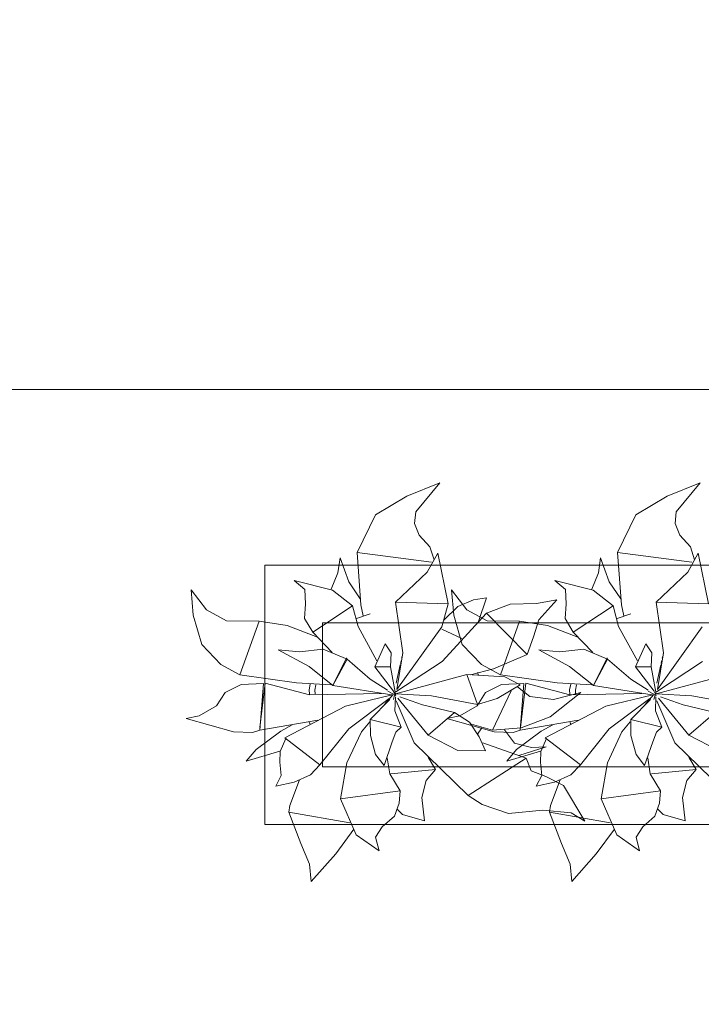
# Model space of a CAD drawing. Header units: millimetres. Extents: x -14761 to 157739, y -22400 to 107990.
# Tile 196 of 228: x 131837 to 133019, y 43933 to 45642. Entities that reach past the tile are written whole.
import ezdxf

# ---------------------------------------------------------------- set-up
doc = ezdxf.new("R2010")
doc.units = ezdxf.units.MM
doc.header["$MEASUREMENT"] = 0
doc.linetypes.add('Штриховая', pattern=[564.444447, 282.222223, -282.222223])
doc.linetypes.add('Штрихпунктирная', pattern=[670.277762, 352.777767, -176.388884, 0, -141.111112])
for name, color, linetype in [('Интерьер - Мебель', 7, 'Continuous'), ('Элемент Модели - Зона', 7, 'Continuous'), ('Элемент Модели - Оси', 7, 'Continuous')]:
    doc.layers.add(name, color=color, linetype=linetype)

msp = doc.modelspace()

# ---------------------------------------------------------------- linework, layer by layer
at = {"layer": 'Интерьер - Мебель', "color": 252, "linetype": 'Continuous', "lineweight": 5}
for p, q in [((132565.8, 44838.1), (132508.5, 44814.6)), ((132565.8, 44838.1), (132508.5, 44814.6)), ((132565.8, 44838.1), (132524.1, 44787.3)), ((132565.8, 44838.1), (132524.1, 44787.3)), ((133017.7, 44838.1), (132960.4, 44814.6)), ((133017.7, 44838.1), (132960.4, 44814.6)), ((133017.7, 44838.1), (132976, 44787.3)), ((133017.7, 44838.1), (132976, 44787.3)), ((132508.5, 44814.6), (132454.2, 44782.1)), ((132508.5, 44814.6), (132454.2, 44782.1)), ((132960.4, 44814.6), (132906.1, 44782.1)), ((132960.4, 44814.6), (132906.1, 44782.1)), ((132524.1, 44787.3), (132522, 44767.3)), ((132524.1, 44787.3), (132522, 44767.3)), ((132976, 44787.3), (132973.9, 44767.3)), ((132976, 44787.3), (132973.9, 44767.3)), ((132454.2, 44782.1), (132422.4, 44716.7)), ((132454.2, 44782.1), (132422.4, 44716.7)), ((132522, 44767.3), (132530.3, 44746.8)), ((132522, 44767.3), (132530.3, 44746.8)), ((132906.1, 44782.1), (132874.3, 44716.7)), ((132906.1, 44782.1), (132874.3, 44716.7)), ((132973.9, 44767.3), (132982.2, 44746.8)), ((132973.9, 44767.3), (132982.2, 44746.8)), ((132530.3, 44746.8), (132548.6, 44727)), ((132530.3, 44746.8), (132548.6, 44727)), ((132982.2, 44746.8), (133000.5, 44727)), ((132982.2, 44746.8), (133000.5, 44727)), ((132422.4, 44716.7), (132551.4, 44700.4)), ((132422.4, 44716.7), (132429.2, 44626.1)), ((132422.4, 44716.7), (132551.4, 44700.4)), ((132422.4, 44716.7), (132429.2, 44626.1)), ((132562.3, 44716), (132544, 44682.8)), ((132562.3, 44716), (132544, 44682.8)), ((132548.6, 44727), (132555.9, 44704.2)), ((132548.6, 44727), (132555.9, 44704.2)), ((132562.3, 44716), (132580.3, 44627.9)), ((132562.3, 44716), (132580.3, 44627.9)), ((132874.3, 44716.7), (133003.3, 44700.4)), ((132874.3, 44716.7), (132881.1, 44626.1)), ((132874.3, 44716.7), (133003.3, 44700.4)), ((132874.3, 44716.7), (132881.1, 44626.1)), ((133014.2, 44716), (132995.9, 44682.8)), ((133014.2, 44716), (132995.9, 44682.8)), ((133000.5, 44727), (133007.8, 44704.2)), ((133000.5, 44727), (133007.8, 44704.2)), ((133014.2, 44716), (133032.2, 44627.9)), ((133014.2, 44716), (133032.2, 44627.9)), ((132392.9, 44707.6), (132389.3, 44681.7)), ((132392.9, 44707.6), (132389.3, 44681.7)), ((132392.9, 44707.6), (132407.9, 44666.2)), ((132392.9, 44707.6), (132407.9, 44666.2)), ((132844.8, 44707.6), (132841.2, 44681.7)), ((132844.8, 44707.6), (132841.2, 44681.7)), ((132844.8, 44707.6), (132859.8, 44666.2)), ((132844.8, 44707.6), (132859.8, 44666.2)), ((132389.3, 44681.7), (132377.6, 44653.1)), ((132389.3, 44681.7), (132377.6, 44653.1)), ((132544, 44682.8), (132489.1, 44630.6)), ((132544, 44682.8), (132489.1, 44630.6)), ((132841.2, 44681.7), (132829.5, 44653.1)), ((132841.2, 44681.7), (132829.5, 44653.1)), ((132995.9, 44682.8), (132941.1, 44630.6)), ((132995.9, 44682.8), (132941.1, 44630.6)), ((132313.5, 44668.2), (132332.1, 44652.7)), ((132313.5, 44668.2), (132380.1, 44651.8)), ((132313.5, 44668.2), (132332.1, 44652.7)), ((132313.5, 44668.2), (132380.1, 44651.8)), ((132407.9, 44666.2), (132427.8, 44636.8)), ((132407.9, 44666.2), (132427.8, 44636.8)), ((132765.4, 44668.2), (132784, 44652.7)), ((132765.4, 44668.2), (132832, 44651.8)), ((132765.4, 44668.2), (132784, 44652.7)), ((132765.4, 44668.2), (132832, 44651.8)), ((132859.8, 44666.2), (132879.7, 44636.8)), ((132859.8, 44666.2), (132879.7, 44636.8)), ((132134.6, 44652.1), (132138.4, 44608.3)), ((132134.6, 44652.1), (132161.1, 44617.4)), ((132134.6, 44652.1), (132138.4, 44608.3)), ((132134.6, 44652.1), (132161.1, 44617.4)), ((132332.1, 44652.7), (132333.3, 44627.8)), ((132332.1, 44652.7), (132333.3, 44627.8)), ((132380.1, 44651.8), (132414.5, 44624.4)), ((132380.1, 44651.8), (132414.5, 44624.4)), ((132586.5, 44652.1), (132590.3, 44608.3)), ((132586.5, 44652.1), (132613, 44617.4)), ((132586.5, 44652.1), (132590.3, 44608.3)), ((132586.5, 44652.1), (132613, 44617.4)), ((132784, 44652.7), (132785.2, 44627.8)), ((132784, 44652.7), (132785.2, 44627.8)), ((132832, 44651.8), (132866.4, 44624.4)), ((132832, 44651.8), (132866.4, 44624.4)), ((132489.1, 44630.6), (132580.3, 44627.9)), ((132489.1, 44630.6), (132502, 44542.7)), ((132489.1, 44630.6), (132580.3, 44627.9)), ((132489.1, 44630.6), (132502, 44542.7)), ((132624.2, 44634.5), (132597.2, 44623.1)), ((132624.2, 44634.5), (132597.2, 44623.1)), ((132647, 44638), (132624.2, 44634.5)), ((132647, 44638), (132624.2, 44634.5)), ((132647, 44638), (132633.2, 44597)), ((132647, 44638), (132633.2, 44597)), ((132769, 44634.9), (132733.5, 44628.7)), ((132769, 44634.9), (132733.5, 44628.7)), ((132769, 44634.9), (132737.5, 44600.3)), ((132769, 44634.9), (132737.5, 44600.3)), ((132941.1, 44630.6), (133032.2, 44627.9)), ((132941.1, 44630.6), (132953.9, 44542.7)), ((132941.1, 44630.6), (133032.2, 44627.9)), ((132941.1, 44630.6), (132953.9, 44542.7)), ((132161.1, 44617.4), (132196.1, 44598.4)), ((132161.1, 44617.4), (132196.1, 44598.4)), ((132333.3, 44627.8), (132331.2, 44602.3)), ((132333.3, 44627.8), (132331.2, 44602.3)), ((132414.5, 44624.4), (132345.5, 44578.9)), ((132414.5, 44624.4), (132345.5, 44578.9)), ((132414.5, 44624.4), (132424.2, 44588.8)), ((132414.5, 44624.4), (132424.2, 44588.8)), ((132429.2, 44626.1), (132433.2, 44607.1)), ((132429.2, 44626.1), (132433.2, 44607.1)), ((132580.3, 44627.9), (132569.3, 44587.9)), ((132580.3, 44627.9), (132569.3, 44587.9)), ((132597.2, 44623.1), (132573, 44599.3)), ((132597.2, 44623.1), (132573, 44599.3)), ((132613, 44617.4), (132648, 44598.4)), ((132613, 44617.4), (132648, 44598.4)), ((132687.9, 44627.3), (132646.9, 44611.5)), ((132687.9, 44627.3), (132646.9, 44611.5)), ((132733.5, 44628.7), (132687.9, 44627.3)), ((132733.5, 44628.7), (132687.9, 44627.3)), ((132785.2, 44627.8), (132783.1, 44602.3)), ((132785.2, 44627.8), (132783.1, 44602.3)), ((132866.4, 44624.4), (132797.4, 44578.9)), ((132866.4, 44624.4), (132797.4, 44578.9)), ((132866.4, 44624.4), (132876.1, 44588.8)), ((132866.4, 44624.4), (132876.1, 44588.8)), ((132881.1, 44626.1), (132885.1, 44607.1)), ((132881.1, 44626.1), (132885.1, 44607.1)), ((132138.4, 44608.3), (132153.1, 44557.1)), ((132138.4, 44608.3), (132153.1, 44557.1)), ((132196.1, 44598.4), (132252.5, 44598)), ((132196.1, 44598.4), (132252.5, 44598)), ((132252.5, 44598), (132219.4, 44504.4)), ((132252.5, 44598), (132219.4, 44504.4)), ((132252.5, 44598), (132301, 44590.2)), ((132252.5, 44598), (132301, 44590.2)), ((132331.2, 44602.3), (132345.5, 44578.9)), ((132331.2, 44602.3), (132345.5, 44578.9)), ((132445.4, 44610.4), (132421.5, 44602.2)), ((132445.4, 44610.4), (132421.5, 44602.2)), ((132646.9, 44611.5), (132569.8, 44528)), ((132646.9, 44611.5), (132569.8, 44528)), ((132590.3, 44608.3), (132605, 44557.1)), ((132590.3, 44608.3), (132605, 44557.1)), ((132646.9, 44611.5), (132717.5, 44540.2)), ((132646.9, 44611.5), (132717.5, 44540.2)), ((132648, 44598.4), (132704.4, 44598)), ((132648, 44598.4), (132704.4, 44598)), ((132704.4, 44598), (132671.4, 44504.4)), ((132704.4, 44598), (132671.4, 44504.4)), ((132704.4, 44598), (132752.9, 44590.2)), ((132704.4, 44598), (132752.9, 44590.2)), ((132737.5, 44600.3), (132728.3, 44570.4)), ((132737.5, 44600.3), (132728.3, 44570.4)), ((132783.1, 44602.3), (132797.4, 44578.9)), ((132783.1, 44602.3), (132797.4, 44578.9)), ((132897.3, 44610.4), (132873.4, 44602.2)), ((132897.3, 44610.4), (132873.4, 44602.2)), ((132301, 44590.2), (132353.6, 44569.9)), ((132301, 44590.2), (132353.6, 44569.9)), ((132345.5, 44578.9), (132379.4, 44543.4)), ((132345.5, 44578.9), (132379.4, 44543.4)), ((132424.2, 44588.8), (132456.8, 44528.9)), ((132424.2, 44588.8), (132456.8, 44528.9)), ((132569.3, 44587.9), (132491.7, 44479.2)), ((132569.3, 44587.9), (132491.7, 44479.2)), ((132569.3, 44583.6), (132604, 44567.7)), ((132569.3, 44583.6), (132604, 44567.7)), ((132752.9, 44590.2), (132805.5, 44569.9)), ((132752.9, 44590.2), (132805.5, 44569.9)), ((132797.4, 44578.9), (132831.3, 44543.4)), ((132797.4, 44578.9), (132831.3, 44543.4)), ((132876.1, 44588.8), (132908.7, 44528.9)), ((132876.1, 44588.8), (132908.7, 44528.9)), ((133021.2, 44587.9), (132943.6, 44479.2)), ((133021.2, 44587.9), (132943.6, 44479.2)), ((132728.3, 44570.4), (132717.5, 44540.2)), ((132728.3, 44570.4), (132717.5, 44540.2)), ((132153.1, 44557.1), (132186.4, 44522.4)), ((132153.1, 44557.1), (132186.4, 44522.4)), ((132285.6, 44547.9), (132322.4, 44544.6)), ((132285.6, 44547.9), (132339.2, 44519)), ((132285.6, 44547.9), (132322.4, 44544.6)), ((132285.6, 44547.9), (132339.2, 44519)), ((132363.6, 44549.3), (132322.4, 44544.6)), ((132363.6, 44549.3), (132322.4, 44544.6)), ((132363.6, 44549.3), (132405, 44531.7)), ((132363.6, 44549.3), (132405, 44531.7)), ((132471.4, 44558.5), (132453.5, 44518.4)), ((132471.4, 44558.5), (132453.5, 44518.4)), ((132471.4, 44558.5), (132481.6, 44542.6)), ((132471.4, 44558.5), (132481.6, 44542.6)), ((132605, 44557.1), (132638.3, 44522.4)), ((132605, 44557.1), (132638.3, 44522.4)), ((132737.5, 44547.9), (132774.3, 44544.6)), ((132737.5, 44547.9), (132791.1, 44519)), ((132737.5, 44547.9), (132774.3, 44544.6)), ((132737.5, 44547.9), (132791.1, 44519)), ((132815.5, 44549.3), (132774.3, 44544.6)), ((132815.5, 44549.3), (132774.3, 44544.6)), ((132815.5, 44549.3), (132856.9, 44531.7)), ((132815.5, 44549.3), (132856.9, 44531.7)), ((132923.3, 44558.5), (132905.4, 44518.4)), ((132923.3, 44558.5), (132905.4, 44518.4)), ((132923.3, 44558.5), (132933.5, 44542.6)), ((132923.3, 44558.5), (132933.5, 44542.6)), ((132404.1, 44534.3), (132380.4, 44486)), ((132404.1, 44534.3), (132380.4, 44486)), ((132405, 44531.7), (132380.4, 44486)), ((132405, 44531.7), (132380.4, 44486)), ((132404.1, 44534.3), (132405, 44531.7)), ((132404.1, 44534.3), (132405, 44531.7)), ((132405, 44531.7), (132445.1, 44497.1)), ((132405, 44531.7), (132445.1, 44497.1)), ((132481.6, 44542.6), (132480.7, 44518.7)), ((132481.6, 44542.6), (132480.7, 44518.7)), ((132569.8, 44528), (132489.7, 44475.3)), ((132569.8, 44528), (132489.7, 44475.3)), ((132502, 44542.7), (132491.7, 44479.2)), ((132502, 44542.7), (132491.7, 44479.2)), ((132498.8, 44528.9), (132497.8, 44524.5)), ((132498.8, 44528.9), (132497.8, 44524.5)), ((132500.2, 44535.6), (132499.8, 44533.4)), ((132500.2, 44535.6), (132499.8, 44533.4)), ((132501.7, 44542.3), (132501.5, 44541.2)), ((132501.7, 44542.3), (132501.5, 44541.2)), ((132717.5, 44540.2), (132659.1, 44515.1)), ((132717.5, 44540.2), (132659.1, 44515.1)), ((132856, 44534.3), (132832.3, 44486)), ((132856, 44534.3), (132832.3, 44486)), ((132856.9, 44531.7), (132832.3, 44486)), ((132856.9, 44531.7), (132832.3, 44486)), ((132856, 44534.3), (132856.9, 44531.7)), ((132856, 44534.3), (132856.9, 44531.7)), ((132856.9, 44531.7), (132897, 44497.1)), ((132856.9, 44531.7), (132897, 44497.1)), ((132933.5, 44542.6), (132932.6, 44518.7)), ((132933.5, 44542.6), (132932.6, 44518.7)), ((133021.7, 44528), (132941.6, 44475.3)), ((133021.7, 44528), (132941.6, 44475.3)), ((132953.9, 44542.7), (132943.6, 44479.2)), ((132953.9, 44542.7), (132943.6, 44479.2)), ((132950.7, 44528.9), (132949.7, 44524.5)), ((132950.7, 44528.9), (132949.7, 44524.5)), ((132952.1, 44535.6), (132951.7, 44533.4)), ((132952.1, 44535.6), (132951.7, 44533.4)), ((132953.6, 44542.3), (132953.4, 44541.2)), ((132953.6, 44542.3), (132953.4, 44541.2)), ((132186.4, 44522.4), (132219.4, 44504.4)), ((132186.4, 44522.4), (132219.4, 44504.4)), ((132339.2, 44519), (132380.4, 44486)), ((132339.2, 44519), (132380.4, 44486)), ((132480.7, 44518.7), (132453.5, 44518.4)), ((132480.7, 44518.7), (132453.5, 44518.4)), ((132453.5, 44518.4), (132485.6, 44476.1)), ((132453.5, 44518.4), (132485.6, 44476.1)), ((132480.7, 44518.7), (132489, 44471.6)), ((132480.7, 44518.7), (132489, 44471.6)), ((132497.3, 44522.2), (132490.3, 44489.9)), ((132497.3, 44522.2), (132490.3, 44489.9)), ((132659.1, 44515.1), (132618.9, 44504.8)), ((132659.1, 44515.1), (132618.9, 44504.8)), ((132638.3, 44522.4), (132671.4, 44504.4)), ((132638.3, 44522.4), (132671.4, 44504.4)), ((132791.1, 44519), (132832.3, 44486)), ((132791.1, 44519), (132832.3, 44486)), ((132932.6, 44518.7), (132905.4, 44518.4)), ((132932.6, 44518.7), (132905.4, 44518.4)), ((132905.4, 44518.4), (132937.5, 44476.1)), ((132905.4, 44518.4), (132937.5, 44476.1)), ((132932.6, 44518.7), (132940.9, 44471.6)), ((132932.6, 44518.7), (132940.9, 44471.6)), ((132949.2, 44522.2), (132942.2, 44489.9)), ((132949.2, 44522.2), (132942.2, 44489.9)), ((132219.4, 44504.4), (132317.6, 44490.6)), ((132219.4, 44504.4), (132317.6, 44490.6)), ((132445.1, 44497.1), (132475.4, 44477.9)), ((132445.1, 44497.1), (132475.4, 44477.9)), ((132612.9, 44505.2), (132489, 44471.6)), ((132612.9, 44505.2), (132489, 44471.6)), ((132612.9, 44505.2), (132678.9, 44501.2)), ((132612.9, 44505.2), (132631.2, 44453.4)), ((132612.9, 44505.2), (132678.9, 44501.2)), ((132612.9, 44505.2), (132631.2, 44453.4)), ((132631.5, 44508.4), (132632.9, 44504.1)), ((132631.5, 44508.4), (132632.9, 44504.1)), ((132671.4, 44504.4), (132769.5, 44490.6)), ((132671.4, 44504.4), (132769.5, 44490.6)), ((132678.9, 44501.2), (132705.5, 44487.4)), ((132678.9, 44501.2), (132705.5, 44487.4)), ((132897, 44497.1), (132927.3, 44477.9)), ((132897, 44497.1), (132927.3, 44477.9)), ((133064.8, 44505.2), (132940.9, 44471.6)), ((133064.8, 44505.2), (132940.9, 44471.6)), ((132221.3, 44488.1), (132193.5, 44473.8)), ((132221.3, 44488.1), (132193.5, 44473.8)), ((132260, 44489.4), (132221.3, 44488.1)), ((132260, 44489.4), (132221.3, 44488.1)), ((132260, 44489.4), (132253.6, 44408.6)), ((132260, 44489.4), (132253.6, 44408.6)), ((132263.2, 44490.1), (132254.1, 44413)), ((132263.2, 44490.1), (132254.1, 44413)), ((132263.2, 44490.1), (132339.7, 44470.2)), ((132263.2, 44490.1), (132339.7, 44470.2)), ((132317.6, 44490.6), (132377.6, 44487.4)), ((132317.6, 44490.6), (132377.6, 44487.4)), ((132341.2, 44488.7), (132339.2, 44478.6)), ((132341.2, 44488.7), (132339.2, 44478.6)), ((132339.2, 44478.6), (132339.7, 44470.8)), ((132339.2, 44478.6), (132339.7, 44470.8)), ((132351.1, 44487.4), (132349.2, 44478.2)), ((132351.1, 44487.4), (132349.2, 44478.2)), ((132349.2, 44478.2), (132349.6, 44471.6)), ((132349.2, 44478.2), (132349.6, 44471.6)), ((132380.4, 44486), (132482.5, 44470.1)), ((132380.4, 44486), (132482.5, 44470.1)), ((132475.6, 44476.4), (132489.5, 44469)), ((132475.6, 44476.4), (132489.5, 44469)), ((132673.2, 44488.1), (132645.4, 44473.8)), ((132673.2, 44488.1), (132645.4, 44473.8)), ((132689.7, 44476.7), (132657.4, 44408.8)), ((132689.7, 44476.7), (132657.4, 44408.8)), ((132705.5, 44487.4), (132665.4, 44463.5)), ((132705.5, 44487.4), (132665.4, 44463.5)), ((132711.9, 44489.4), (132673.2, 44488.1)), ((132711.9, 44489.4), (132673.2, 44488.1)), ((132700.8, 44483.6), (132722.1, 44467.3)), ((132700.8, 44483.6), (132722.1, 44467.3)), ((132711.9, 44489.4), (132705.5, 44408.6)), ((132711.9, 44489.4), (132705.5, 44408.6)), ((132715.1, 44490.1), (132706, 44413)), ((132715.1, 44490.1), (132706, 44413)), ((132715.1, 44490.1), (132791.6, 44470.2)), ((132715.1, 44490.1), (132791.6, 44470.2)), ((132769.5, 44490.6), (132829.5, 44487.4)), ((132769.5, 44490.6), (132829.5, 44487.4)), ((132793.1, 44488.7), (132791.1, 44478.6)), ((132793.1, 44488.7), (132791.1, 44478.6)), ((132791.1, 44478.6), (132791.6, 44470.8)), ((132791.1, 44478.6), (132791.6, 44470.8)), ((132803, 44487.4), (132801.1, 44478.2)), ((132803, 44487.4), (132801.1, 44478.2)), ((132801.1, 44478.2), (132801.5, 44471.6)), ((132801.1, 44478.2), (132801.5, 44471.6)), ((132832.3, 44486), (132934.4, 44470.1)), ((132832.3, 44486), (132934.4, 44470.1)), ((132927.5, 44476.4), (132941.4, 44469)), ((132927.5, 44476.4), (132941.4, 44469)), ((132193.5, 44473.8), (132178.6, 44451)), ((132193.5, 44473.8), (132178.6, 44451)), ((132464.6, 44472.4), (132339.7, 44470.2)), ((132464.6, 44472.4), (132339.7, 44470.2)), ((132483.4, 44470.2), (132402.1, 44450.2)), ((132483.4, 44470.2), (132402.1, 44450.2)), ((132478.2, 44463.5), (132407.9, 44411)), ((132478.2, 44463.5), (132407.9, 44411)), ((132479.3, 44461.8), (132445.2, 44427.4)), ((132479.3, 44461.8), (132445.2, 44427.4)), ((132484.6, 44469.9), (132470.2, 44453)), ((132484.6, 44469.9), (132470.2, 44453)), ((132487.4, 44469.9), (132485.5, 44462)), ((132487.4, 44469.9), (132485.5, 44462)), ((132485.9, 44475.6), (132489.5, 44469)), ((132485.9, 44475.6), (132489.5, 44469)), ((132488.5, 44474.4), (132488, 44472.2)), ((132488.5, 44474.4), (132488, 44472.2)), ((132488.1, 44472.7), (132489, 44471.6)), ((132488.1, 44472.7), (132489, 44471.6)), ((132488.9, 44466.2), (132488.2, 44442.2)), ((132488.9, 44466.2), (132488.2, 44442.2)), ((132489, 44471.6), (132551.4, 44468.3)), ((132489, 44471.6), (132551.4, 44468.3)), ((132490.5, 44459.7), (132521.4, 44386.6)), ((132490.5, 44459.7), (132521.4, 44386.6)), ((132493.2, 44464.4), (132546, 44400.2)), ((132493.2, 44464.4), (132546, 44400.2)), ((132496.5, 44466.5), (132536, 44452.5)), ((132496.5, 44466.5), (132536, 44452.5)), ((132551.4, 44468.3), (132631.2, 44453.4)), ((132551.4, 44468.3), (132631.2, 44453.4)), ((132645.4, 44473.8), (132630.5, 44451)), ((132645.4, 44473.8), (132630.5, 44451)), ((132665.4, 44463.5), (132631.2, 44453.4)), ((132665.4, 44463.5), (132631.2, 44453.4)), ((132722.1, 44467.3), (132763, 44462.1)), ((132722.1, 44467.3), (132763, 44462.1)), ((132810.4, 44473.7), (132757.4, 44431.6)), ((132810.4, 44473.7), (132757.4, 44431.6)), ((132810.4, 44473.7), (132763, 44462.1)), ((132810.4, 44473.7), (132763, 44462.1)), ((132916.5, 44472.4), (132791.6, 44470.2)), ((132916.5, 44472.4), (132791.6, 44470.2)), ((132935.3, 44470.2), (132854, 44450.2)), ((132935.3, 44470.2), (132854, 44450.2)), ((132930.1, 44463.5), (132859.8, 44411)), ((132930.1, 44463.5), (132859.8, 44411)), ((132931.2, 44461.8), (132897.1, 44427.4)), ((132931.2, 44461.8), (132897.1, 44427.4)), ((132936.5, 44469.9), (132922.1, 44453)), ((132936.5, 44469.9), (132922.1, 44453)), ((132939.3, 44469.9), (132937.4, 44462)), ((132939.3, 44469.9), (132937.4, 44462)), ((132937.8, 44475.6), (132941.4, 44469)), ((132937.8, 44475.6), (132941.4, 44469)), ((132940.4, 44474.4), (132939.9, 44472.2)), ((132940.4, 44474.4), (132939.9, 44472.2)), ((132940.1, 44472.7), (132940.9, 44471.6)), ((132940.1, 44472.7), (132940.9, 44471.6)), ((132940.8, 44466.2), (132940.1, 44442.2)), ((132940.8, 44466.2), (132940.1, 44442.2)), ((132940.9, 44471.6), (133003.3, 44468.3)), ((132940.9, 44471.6), (133003.3, 44468.3)), ((132942.4, 44459.7), (132973.3, 44386.6)), ((132942.4, 44459.7), (132973.3, 44386.6)), ((132945.1, 44464.4), (132997.9, 44400.2)), ((132945.1, 44464.4), (132997.9, 44400.2)), ((132948.4, 44466.5), (132987.9, 44452.5)), ((132948.4, 44466.5), (132987.9, 44452.5)), ((133003.3, 44468.3), (133083.1, 44453.4)), ((133003.3, 44468.3), (133083.1, 44453.4)), ((132178.6, 44451), (132148.5, 44433.4)), ((132178.6, 44451), (132148.5, 44433.4)), ((132402.1, 44450.2), (132297, 44395.6)), ((132402.1, 44450.2), (132297, 44395.6)), ((132488.2, 44442.2), (132499, 44413.8)), ((132488.2, 44442.2), (132499, 44413.8)), ((132536, 44452.5), (132591.4, 44439.2)), ((132536, 44452.5), (132591.4, 44439.2)), ((132630.5, 44451), (132600.4, 44433.4)), ((132630.5, 44451), (132600.4, 44433.4)), ((132854, 44450.2), (132748.9, 44395.6)), ((132854, 44450.2), (132748.9, 44395.6)), ((132940.1, 44442.2), (132950.9, 44413.8)), ((132940.1, 44442.2), (132950.9, 44413.8)), ((132987.9, 44452.5), (133043.3, 44439.2)), ((132987.9, 44452.5), (133043.3, 44439.2)), ((132148.5, 44433.4), (132126.2, 44428.6)), ((132148.5, 44433.4), (132126.2, 44428.6)), ((132126.2, 44428.6), (132208.4, 44405.9)), ((132126.2, 44428.6), (132208.4, 44405.9)), ((132354.2, 44426.1), (132253.6, 44408.6)), ((132354.2, 44426.1), (132253.6, 44408.6)), ((132445.2, 44427.4), (132499, 44413.8)), ((132445.2, 44427.4), (132445.6, 44399.6)), ((132445.2, 44427.4), (132499, 44413.8)), ((132445.2, 44427.4), (132445.6, 44399.6)), ((132591.4, 44439.2), (132546, 44400.2)), ((132591.4, 44439.2), (132546, 44400.2)), ((132600.4, 44433.4), (132578.1, 44428.6)), ((132600.4, 44433.4), (132578.1, 44428.6)), ((132578.1, 44428.6), (132660.3, 44405.9)), ((132578.1, 44428.6), (132660.3, 44405.9)), ((132591.4, 44439.2), (132617.2, 44422.5)), ((132591.4, 44439.2), (132617.2, 44422.5)), ((132806.1, 44426.1), (132705.5, 44408.6)), ((132806.1, 44426.1), (132705.5, 44408.6)), ((132757.4, 44431.6), (132707.3, 44412.5)), ((132757.4, 44431.6), (132707.3, 44412.5)), ((132897.1, 44427.4), (132950.9, 44413.8)), ((132897.1, 44427.4), (132897.5, 44399.6)), ((132897.1, 44427.4), (132950.9, 44413.8)), ((132897.1, 44427.4), (132897.5, 44399.6)), ((133043.3, 44439.2), (132997.9, 44400.2)), ((133043.3, 44439.2), (132997.9, 44400.2)), ((132253.6, 44408.6), (132241.2, 44404.5)), ((132253.6, 44408.6), (132241.2, 44404.5)), ((132310, 44418), (132290, 44406.6)), ((132310, 44418), (132290, 44406.6)), ((132339.5, 44421.7), (132340.9, 44419.5)), ((132339.5, 44421.7), (132340.9, 44419.5)), ((132407.9, 44411), (132358, 44348.7)), ((132407.9, 44411), (132358, 44348.7)), ((132444.4, 44422.9), (132429.9, 44406)), ((132444.4, 44422.9), (132429.9, 44406)), ((132499, 44413.8), (132489.9, 44404.9)), ((132499, 44413.8), (132489.9, 44404.9)), ((132617.2, 44422.5), (132634, 44396.8)), ((132617.2, 44422.5), (132634, 44396.8)), ((132620.8, 44419), (132657.4, 44408.8)), ((132620.8, 44419), (132657.4, 44408.8)), ((132639.1, 44412.8), (132631.3, 44401.7)), ((132639.1, 44412.8), (132631.3, 44401.7)), ((132707.3, 44412.5), (132657.4, 44408.8)), ((132707.3, 44412.5), (132657.4, 44408.8)), ((132677.9, 44409.2), (132695.3, 44386.2)), ((132677.9, 44409.2), (132695.3, 44386.2)), ((132705.5, 44408.6), (132693.2, 44404.5)), ((132705.5, 44408.6), (132693.2, 44404.5)), ((132761.9, 44418), (132741.9, 44406.6)), ((132761.9, 44418), (132741.9, 44406.6)), ((132791.4, 44421.7), (132792.9, 44419.5)), ((132791.4, 44421.7), (132792.9, 44419.5)), ((132859.8, 44411), (132809.9, 44348.7)), ((132859.8, 44411), (132809.9, 44348.7)), ((132896.3, 44422.9), (132881.8, 44406)), ((132896.3, 44422.9), (132881.8, 44406)), ((132950.9, 44413.8), (132941.8, 44404.9)), ((132950.9, 44413.8), (132941.8, 44404.9)), ((132208.4, 44405.9), (132241.2, 44404.5)), ((132208.4, 44405.9), (132241.2, 44404.5)), ((132290, 44406.6), (132247.3, 44375.1)), ((132290, 44406.6), (132247.3, 44375.1)), ((132299, 44394), (132289.3, 44371.6)), ((132299, 44394), (132289.3, 44371.6)), ((132297, 44395.6), (132358, 44348.7)), ((132297, 44395.6), (132358, 44348.7)), ((132429.9, 44406), (132404.7, 44351.8)), ((132429.9, 44406), (132404.7, 44351.8)), ((132445.6, 44399.6), (132454.3, 44366.1)), ((132445.6, 44399.6), (132454.3, 44366.1)), ((132489.9, 44404.9), (132483.4, 44388.2)), ((132489.9, 44404.9), (132483.4, 44388.2)), ((132546, 44400.2), (132597.1, 44373.5)), ((132546, 44400.2), (132597.1, 44373.5)), ((132634, 44396.8), (132645.1, 44372.7)), ((132634, 44396.8), (132645.1, 44372.7)), ((132660.3, 44405.9), (132693.2, 44404.5)), ((132660.3, 44405.9), (132693.2, 44404.5)), ((132741.9, 44406.6), (132699.2, 44375.1)), ((132741.9, 44406.6), (132699.2, 44375.1)), ((132750.9, 44394), (132741.2, 44371.6)), ((132750.9, 44394), (132741.2, 44371.6)), ((132748.9, 44395.6), (132809.9, 44348.7)), ((132748.9, 44395.6), (132809.9, 44348.7)), ((132881.8, 44406), (132856.6, 44351.8)), ((132881.8, 44406), (132856.6, 44351.8)), ((132897.5, 44399.6), (132906.2, 44366.1)), ((132897.5, 44399.6), (132906.2, 44366.1)), ((132941.8, 44404.9), (132935.3, 44388.2)), ((132941.8, 44404.9), (132935.3, 44388.2)), ((132997.9, 44400.2), (133049, 44373.5)), ((132997.9, 44400.2), (133049, 44373.5)), ((132247.3, 44375.1), (132230, 44354.7)), ((132247.3, 44375.1), (132230, 44354.7)), ((132483.4, 44388.2), (132469.2, 44347.5)), ((132483.4, 44388.2), (132469.2, 44347.5)), ((132521.4, 44386.6), (132615.4, 44295.2)), ((132521.4, 44386.6), (132615.4, 44295.2)), ((132597.1, 44373.5), (132645.1, 44372.7)), ((132597.1, 44373.5), (132645.1, 44372.7)), ((132640.7, 44386.8), (132715.7, 44359.9)), ((132640.7, 44386.8), (132715.7, 44359.9)), ((132699.2, 44375.1), (132681.9, 44354.7)), ((132699.2, 44375.1), (132681.9, 44354.7)), ((132695.3, 44386.2), (132725, 44378.7)), ((132695.3, 44386.2), (132725, 44378.7)), ((132750.2, 44379.9), (132703, 44364.9)), ((132750.2, 44379.9), (132703, 44364.9)), ((132750.2, 44379.9), (132725, 44378.7)), ((132750.2, 44379.9), (132725, 44378.7)), ((132935.3, 44388.2), (132921.1, 44347.5)), ((132935.3, 44388.2), (132921.1, 44347.5)), ((132973.3, 44386.6), (133067.3, 44295.2)), ((132973.3, 44386.6), (133067.3, 44295.2)), ((132288.6, 44372.2), (132230, 44354.7)), ((132288.6, 44372.2), (132230, 44354.7)), ((132289.3, 44371.6), (132288.4, 44353.3)), ((132289.3, 44371.6), (132288.4, 44353.3)), ((132454.3, 44366.1), (132469.2, 44347.5)), ((132454.3, 44366.1), (132469.2, 44347.5)), ((132474.7, 44360.4), (132479, 44332.8)), ((132474.7, 44360.4), (132479, 44332.8)), ((132545.8, 44361.5), (132558.4, 44340.1)), ((132545.8, 44361.5), (132558.4, 44340.1)), ((132549.4, 44359.7), (132546.6, 44358.9)), ((132549.4, 44359.7), (132546.6, 44358.9)), ((132715.7, 44359.9), (132615.4, 44295.2)), ((132715.7, 44359.9), (132615.4, 44295.2)), ((132740.5, 44372.2), (132681.9, 44354.7)), ((132740.5, 44372.2), (132681.9, 44354.7)), ((132715.7, 44359.9), (132724.4, 44338.1)), ((132715.7, 44359.9), (132724.4, 44338.1)), ((132741.2, 44371.6), (132740.3, 44353.3)), ((132741.2, 44371.6), (132740.3, 44353.3)), ((132906.2, 44366.1), (132921.1, 44347.5)), ((132906.2, 44366.1), (132921.1, 44347.5)), ((132926.6, 44360.4), (132930.9, 44332.8)), ((132926.6, 44360.4), (132930.9, 44332.8)), ((132997.7, 44361.5), (133010.3, 44340.1)), ((132997.7, 44361.5), (133010.3, 44340.1)), ((133001.3, 44359.7), (132998.5, 44358.9)), ((133001.3, 44359.7), (132998.5, 44358.9)), ((132288.4, 44353.3), (132290.7, 44330.1)), ((132288.4, 44353.3), (132290.7, 44330.1)), ((132358, 44348.7), (132341.4, 44331.2)), ((132358, 44348.7), (132341.4, 44331.2)), ((132404.7, 44351.8), (132394, 44289.5)), ((132404.7, 44351.8), (132394, 44289.5)), ((132558.4, 44340.1), (132481.2, 44332.9)), ((132558.4, 44340.1), (132481.2, 44332.9)), ((132558.4, 44340.1), (132542.3, 44321.3)), ((132558.4, 44340.1), (132542.3, 44321.3)), ((132740.3, 44353.3), (132742.6, 44330.1)), ((132740.3, 44353.3), (132742.6, 44330.1)), ((132809.9, 44348.7), (132793.3, 44331.2)), ((132809.9, 44348.7), (132793.3, 44331.2)), ((132856.6, 44351.8), (132845.9, 44289.5)), ((132856.6, 44351.8), (132845.9, 44289.5)), ((133010.3, 44340.1), (132933.1, 44332.9)), ((133010.3, 44340.1), (132933.1, 44332.9)), ((133010.3, 44340.1), (132994.2, 44321.3)), ((133010.3, 44340.1), (132994.2, 44321.3)), ((132290.7, 44330.1), (132281.3, 44311.3)), ((132290.7, 44330.1), (132281.3, 44311.3)), ((132322.8, 44322.4), (132305.8, 44277.6)), ((132322.8, 44322.4), (132305.8, 44277.6)), ((132341.4, 44331.2), (132313.2, 44318.2)), ((132341.4, 44331.2), (132313.2, 44318.2)), ((132479, 44332.8), (132497, 44303.2)), ((132479, 44332.8), (132497, 44303.2)), ((132724.4, 44338.1), (132749.7, 44328.2)), ((132724.4, 44338.1), (132749.7, 44328.2)), ((132742.6, 44330.1), (132733.2, 44311.3)), ((132742.6, 44330.1), (132733.2, 44311.3)), ((132749.7, 44328.2), (132780.3, 44312.5)), ((132749.7, 44328.2), (132780.3, 44312.5)), ((132774.7, 44322.4), (132757.7, 44277.6)), ((132774.7, 44322.4), (132757.7, 44277.6)), ((132793.3, 44331.2), (132765.1, 44318.2)), ((132793.3, 44331.2), (132765.1, 44318.2)), ((132930.9, 44332.8), (132948.9, 44303.2)), ((132930.9, 44332.8), (132948.9, 44303.2)), ((132313.2, 44318.2), (132281.3, 44311.3)), ((132313.2, 44318.2), (132281.3, 44311.3)), ((132542.3, 44321.3), (132534.7, 44291.8)), ((132542.3, 44321.3), (132534.7, 44291.8)), ((132765.1, 44318.2), (132733.2, 44311.3)), ((132765.1, 44318.2), (132733.2, 44311.3)), ((132780.3, 44312.5), (132817.2, 44250.7)), ((132780.3, 44312.5), (132817.2, 44250.7)), ((132994.2, 44321.3), (132986.6, 44291.8)), ((132994.2, 44321.3), (132986.6, 44291.8)), ((132497, 44303.2), (132394, 44289.5)), ((132497, 44303.2), (132394, 44289.5)), ((132394, 44289.5), (132420.9, 44227)), ((132394, 44289.5), (132420.9, 44227)), ((132497, 44303.2), (132495.3, 44282)), ((132497, 44303.2), (132495.3, 44282)), ((132534.7, 44291.8), (132539.3, 44251)), ((132534.7, 44291.8), (132539.3, 44251)), ((132615.4, 44295.2), (132639.2, 44279.4)), ((132615.4, 44295.2), (132639.2, 44279.4)), ((132948.9, 44303.2), (132845.9, 44289.5)), ((132948.9, 44303.2), (132845.9, 44289.5)), ((132845.9, 44289.5), (132872.8, 44227)), ((132845.9, 44289.5), (132872.8, 44227)), ((132948.9, 44303.2), (132947.2, 44282)), ((132948.9, 44303.2), (132947.2, 44282)), ((132986.6, 44291.8), (132991.2, 44251)), ((132986.6, 44291.8), (132991.2, 44251)), ((132305.8, 44277.6), (132304.4, 44266.1)), ((132305.8, 44277.6), (132304.4, 44266.1)), ((132495.3, 44282), (132487.2, 44259.3)), ((132495.3, 44282), (132487.2, 44259.3)), ((132491.3, 44272.3), (132501.5, 44262.4)), ((132491.3, 44272.3), (132501.5, 44262.4)), ((132639.2, 44279.4), (132685, 44264.1)), ((132639.2, 44279.4), (132685, 44264.1)), ((132757.7, 44277.6), (132756.3, 44266.1)), ((132757.7, 44277.6), (132756.3, 44266.1)), ((132947.2, 44282), (132939.1, 44259.3)), ((132947.2, 44282), (132939.1, 44259.3)), ((132943.2, 44272.3), (132953.4, 44262.4)), ((132943.2, 44272.3), (132953.4, 44262.4)), ((132304.4, 44266.1), (132409.7, 44248)), ((132304.4, 44266.1), (132325.1, 44212)), ((132304.4, 44266.1), (132409.7, 44248)), ((132304.4, 44266.1), (132325.1, 44212)), ((132487.2, 44259.3), (132465.9, 44240.8)), ((132487.2, 44259.3), (132465.9, 44240.8)), ((132501.5, 44262.4), (132539.3, 44251)), ((132501.5, 44262.4), (132539.3, 44251)), ((132744.5, 44269.9), (132685, 44264.1)), ((132744.5, 44269.9), (132685, 44264.1)), ((132744.5, 44269.9), (132793.8, 44265.2)), ((132744.5, 44269.9), (132793.8, 44265.2)), ((132756.3, 44266.1), (132861.6, 44248)), ((132756.3, 44266.1), (132777, 44212)), ((132756.3, 44266.1), (132861.6, 44248)), ((132756.3, 44266.1), (132777, 44212)), ((132793.8, 44265.2), (132817.2, 44250.7)), ((132793.8, 44265.2), (132817.2, 44250.7)), ((132939.1, 44259.3), (132917.8, 44240.8)), ((132939.1, 44259.3), (132917.8, 44240.8)), ((132953.4, 44262.4), (132991.2, 44251)), ((132953.4, 44262.4), (132991.2, 44251)), ((132465.9, 44240.8), (132454.5, 44223)), ((132465.9, 44240.8), (132454.5, 44223)), ((132917.8, 44240.8), (132906.4, 44223)), ((132917.8, 44240.8), (132906.4, 44223)), ((132416.7, 44236.6), (132385.4, 44194.2)), ((132416.7, 44236.6), (132385.4, 44194.2)), ((132420.9, 44227), (132460.5, 44199.2)), ((132420.9, 44227), (132460.5, 44199.2)), ((132454.5, 44223), (132460.5, 44199.2)), ((132454.5, 44223), (132460.5, 44199.2)), ((132868.7, 44236.6), (132837.3, 44194.2)), ((132868.7, 44236.6), (132837.3, 44194.2)), ((132872.8, 44227), (132912.4, 44199.2)), ((132872.8, 44227), (132912.4, 44199.2)), ((132906.4, 44223), (132912.4, 44199.2)), ((132906.4, 44223), (132912.4, 44199.2)), ((132325.1, 44212), (132340, 44176.1)), ((132325.1, 44212), (132340, 44176.1)), ((132777, 44212), (132791.9, 44176.1)), ((132777, 44212), (132791.9, 44176.1)), ((132385.4, 44194.2), (132342.9, 44146.1)), ((132385.4, 44194.2), (132342.9, 44146.1)), ((132837.3, 44194.2), (132794.8, 44146.1)), ((132837.3, 44194.2), (132794.8, 44146.1)), ((132340, 44176.1), (132342.9, 44146.1)), ((132340, 44176.1), (132342.9, 44146.1)), ((132791.9, 44176.1), (132794.8, 44146.1)), ((132791.9, 44176.1), (132794.8, 44146.1))]:
    msp.add_line(p, q, dxfattribs=at)
at = {"layer": 'Интерьер - Мебель', "color": 7, "linetype": 'Continuous', "lineweight": 15}
for p, q in [((134062.4, 44695.1), (132262.4, 44695.1)), ((132262.4, 44695.1), (132262.4, 44245.1)), ((133962.4, 44595.1), (132362.4, 44595.1)), ((132362.4, 44595.1), (132362.4, 44345.1)), ((132362.4, 44345.1), (133962.4, 44345.1)), ((132262.4, 44245.1), (134062.4, 44245.1))]:
    msp.add_line(p, q, dxfattribs=at)
at = {"layer": 'Элемент Модели - Зона', "color": 7, "linetype": 'Штриховая', "lineweight": 15, "flags": 128}
for points in [[(36150, 44957.4), (36110, 44957.4), (36110, 36320), (41880.3, 36320), (41880.3, 39141.6), (45142.5, 42405.1), (45156.7, 42391), (45156.7, 42420), (63300, 42420), (63300, 42400), (77399.7, 42400), (77399.7, 42420), (114081.4, 42420), (117316.7, 39176.5), (117320.1, 38841.9), (117320.1, 36305), (117360, 36305), (117360, 34300), (117120, 34300), (117120, 35700), (116700, 35700), (116700, 36100), (108300, 36100), (108300, 35700), (107700, 35700), (107700, 36100), (99320, 36100), (99320, 26970), (107700, 26970), (107700, 27650), (108300, 27650), (108300, 26460), (112380, 26460), (112380, 27370), (112500, 27370), (112500, 21180.1), (117120, 21180.1), (117120, 26250), (116650, 26250), (116650, 27750), (117120, 27750), (117120, 32800), (117360, 32800), (117360, 20150.1), (117120, 20150.1), (117120, 20940.1), (99320, 20940.1), (99320, 14650.1), (117120, 14650.1), (117120, 17700.1), (116700.1, 17700.1), (116700.1, 18325.6), (117120, 18325.6), (117120, 18650.1), (117360, 18650.1), (117360, 18320.1), (120850, 18320.1), (120850, 37205.1), (120238.9, 37205.1), (120238.9, 45000), (125700, 45000), (125700, 45300), (126300, 45300), (126300, 45000), (141025, 45000), (141025, 45100), (140125, 45100), (140125, 47500), (132700, 47500), (132700, 53680), (130530, 53680), (130530, 54300), (129182.9, 54300), (126300, 54300), (126300, 53700), (125700, 53700), (125700, 54212.5), (124799.8, 54212.5), (117300, 54212.5), (117300, 53700), (116700, 53700), (116700, 54212.5), (108300, 54212.5), (108300, 53700), (107700, 53700), (107700, 54212.5), (99300, 54212.5), (99300, 53700), (98700, 53700), (98700, 54212.5), (90650, 54212.5), (90650, 53700), (90050, 53700), (89950, 53700), (89950, 48632.8), (77450.1, 48632.8), (77450.1, 53800), (77450.1, 61690), (77460.1, 61690), (77460.1, 67850), (74720, 67850), (74720, 59730), (73964.5, 59730), (73964.5, 54212), (72300.1, 54212), (72300.1, 53700), (71700.1, 53700), (71700.1, 54212), (63300, 54212), (63300, 53700), (62700, 53700), (62700, 54212), (61025, 54212), (61025, 46500), (61025, 45000), (54300, 45000), (54300, 44700), (53700, 44700), (53700, 45000), (45300, 45000), (45300, 44700), (44700, 44700), (44700, 45000), (36750, 45000), (36750, 44700), (36150, 44700)], [(120850, 18309.2), (120850, 18300.1), (122410, 18300.1), (122410, 18320.1), (125725, 18320.1), (125725, 24100), (125700, 24100), (125700, 25600), (125725, 25600), (125725, 26250), (125650, 26250), (125650, 27750), (125725, 27750), (125725, 28400), (125700, 28400), (125700, 29900), (125725, 29900), (125725, 35700), (125700, 35700), (125700, 36300), (126300, 36300), (126300, 35825), (134700, 35825), (134700, 36300), (135300, 36300), (135300, 35825), (141025, 35825), (141025, 45000), (138380.7, 45000), (135300, 45000), (135300, 44700), (134700, 44700), (134700, 45000), (126300, 45000), (126300, 44700), (125700, 44700), (125700, 45000), (122696.3, 45000), (122696.3, 42752.3), (124332.5, 42752.3), (124332.5, 39578.1), (122696.3, 39578.1), (122696.3, 37205.1), (120850, 37205.1)]]:
    msp.add_lwpolyline(points, close=True, dxfattribs=at)
at = {"layer": 'Элемент Модели - Оси', "color": 7, "linetype": 'Штрихпунктирная', "lineweight": 15}
msp.add_line((-12760.6, 45000), (155650, 45000), dxfattribs=at)

doc.saveas('drawing.dxf')
